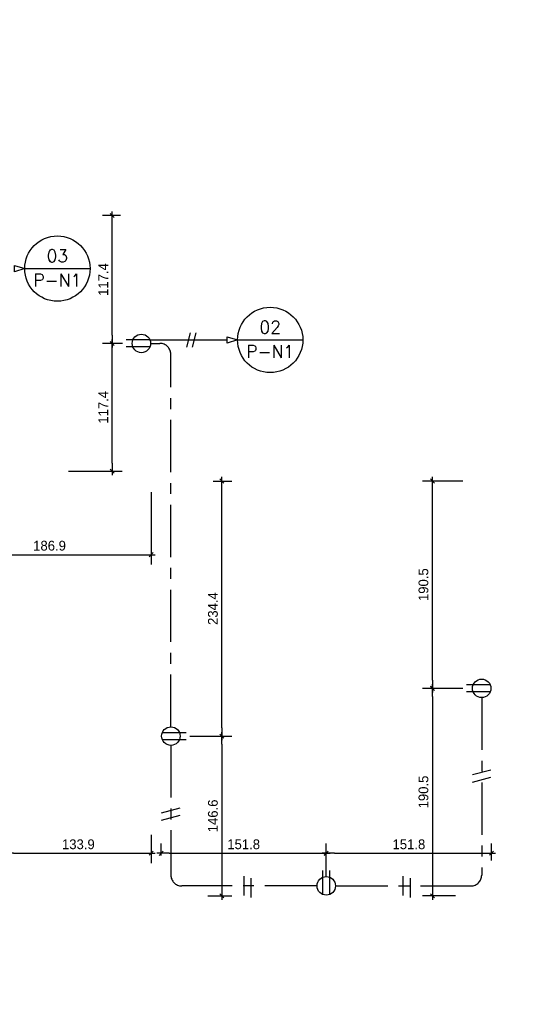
# Model space of a CAD drawing. Header units: millimetres. Extents: x 19439 to 19711, y 4351 to 4752.
# Tile 7 of 256: x 19469.6 to 19474.14, y 4514.88 to 4523.93. Entities that reach past the tile are written whole.
import ezdxf
from ezdxf.enums import TextEntityAlignment as Align

# ---------------------------------------------------------------- set-up
doc = ezdxf.new("R2010")
doc.units = ezdxf.units.MM
doc.linetypes.add('ACAD_ISO04W100', pattern=[30, 24, -3, 0, -3])
for name, color, linetype in [('0 @ 0.5', 7, 'Continuous'), ('cotas', 1, 'Continuous'), ('cotas @ 500', 1, 'Continuous'), ('E-NOTE', 2, 'Continuous'), ('E-POWER', 4, 'Continuous'), ('E-POWER-CIRC', 3, 'ACAD_ISO04W100')]:
    doc.layers.add(name, color=color, linetype=linetype)
doc.styles.add('century gothic', font='GOTHIC.TTF')
doc.styles.add('COTAS SMC', font='GOTHIC.TTF')
doc.styles.add('ROMAN-S', font='romans.shx', dxfattribs={"oblique": 15})
doc.dimstyles.new('ANOTATIVE 100 SMCONSTRUCCIONES', dxfattribs={"dimscale": 0, "dimtxt": 0.18, "dimasz": 0.15, "dimexe": 0.18, "dimexo": 0.09, "dimgap": 0.1, "dimtad": 1, "dimzin": 0, "dimdsep": 46, "dimtxsty": 'century gothic', "dimblk1": 'FLECHA1', "dimblk2": 'FLECHA1', "dimsah": 1, "dimcen": 0.18, "dimdle": 0.075, "dimclrd": 1, "dimclre": 1, "dimclrt": 2, "dimaunit": 1, "dimadec": 0, "dimazin": 0, "dimtfac": 0.75, "dimtix": 1, "dimtmove": 2, "dimatfit": 3, "dimfxl": 0.09, "dimtvp": 1.5, "dimtfill": 1, "dimtolj": 1, "dimtzin": 0, "dimarcsym": 0})
doc.dimstyles.new('ANOTATIVE CM SMCONSTRUCCIONES', dxfattribs={"dimscale": 0, "dimtxt": 0.18, "dimasz": 0.15, "dimexe": 0.18, "dimexo": 0.18, "dimgap": 0.07, "dimtad": 1, "dimdec": 1, "dimlfac": 100, "dimdsep": 46, "dimtxsty": 'century gothic', "dimblk1": 'FLECHA1', "dimblk2": 'FLECHA1', "dimsah": 1, "dimcen": 0.18, "dimdle": 0.075, "dimclrd": 1, "dimclre": 1, "dimclrt": 2, "dimaunit": 1, "dimadec": 0, "dimazin": 2, "dimtfac": 0.75, "dimtdec": 1, "dimtix": 1, "dimtmove": 2, "dimatfit": 3, "dimfxl": 0.09, "dimtvp": 1.5, "dimtfill": 1, "dimtolj": 1, "dimtzin": 0, "dimarcsym": 0})
doc.dimstyles.new('PIES SMCONSTRUCCIONES', dxfattribs={"dimscale": 0, "dimtxt": 0.18, "dimasz": 0.2, "dimexe": 0.18, "dimexo": 0, "dimgap": 0.1, "dimtad": 1, "dimdec": 0, "dimlfac": 39.370079, "dimzin": 0, "dimdsep": 46, "dimlunit": 4, "dimtxsty": 'COTAS SMC', "dimblk1": 'FLECHA1', "dimblk2": 'FLECHA1', "dimsah": 1, "dimcen": 0.2, "dimdle": 0.075, "dimclrd": 1, "dimclre": 1, "dimclrt": 2, "dimaunit": 1, "dimadec": 0, "dimazin": 0, "dimtfac": 0.75, "dimtdec": 0, "dimtix": 1, "dimtmove": 2, "dimatfit": 3, "dimfxl": 0.09, "dimtvp": 1.5, "dimtfill": 1, "dimtolj": 1, "dimtzin": 0, "dimarcsym": 0})

# ---------------------------------------------------------------- blocks, each defined once
blk = doc.blocks.new('FLECHA1')
at = {"color": 4}
blk.add_line((-0.246176, -0.248081), (0.248081, 0.25), dxfattribs=at)
at = {"color": 1}
blk.add_line((-1, 0), (0.496162, 0), dxfattribs=at)
blk = doc.blocks.new('*D467')
at = {"layer": 'cotas', "color": 1, "lineweight": -2, "transparency": 16777216}
for p, q in [((19614.326, 4625.8448), (19614.326, 4700.8448)), ((19570.9836, 4550.8448), (19524.326, 4550.8448)), ((19614.326, 4548.4298), (19614.326, 4550.8448)), ((19570.5339, 4548.4298), (19524.326, 4548.4298)), ((19614.326, 4473.4298), (19614.326, 4398.4298))]:
    blk.add_line(p, q, dxfattribs=at)
at = {"layer": 'Defpoints', "color": 0, "transparency": 16777216}
for p in [(19614.326, 4550.8448), (19615.9836, 4550.8448), (19615.5339, 4548.4298)]:
    blk.add_point(p, dxfattribs=at)
at = {"layer": 'cotas', "color": 1, "lineweight": -2, "transparency": 16777216, "xscale": 75, "yscale": 75, "zscale": 75}
for p, rotation in [((19614.326, 4550.8448), 270), ((19614.326, 4548.4298), 90)]:
    blk.add_blockref('FLECHA1', p, dxfattribs=dict(at, rotation=rotation))
at = {"layer": 'cotas', "color": 2, "transparency": 16777216, "insert": (19517.3376, 4549.6373), "char_height": 90, "attachment_point": 5, "rotation": 90, "style": 'century gothic', "bg_fill": 3, "box_fill_scale": 1.1, "bg_fill_color": 256, "bg_fill_true_color": 13158600, "bg_fill_transparency": 0}
blk.add_mtext('\\A1;2.42', dxfattribs=at)
blk = doc.blocks.new('*D522')
at = {"layer": 'cotas', "color": 1, "lineweight": -2, "transparency": 16777216}
for p, q in [((19620.0128, 4651.7533), (19620.0128, 4751.7533)), ((19620.4168, 4551.7533), (19530.0128, 4551.7533)), ((19620.0128, 4550.5333), (19620.0128, 4551.7533)), ((19620.4168, 4550.5333), (19530.0128, 4550.5333)), ((19620.0128, 4450.5333), (19620.0128, 4350.5333))]:
    blk.add_line(p, q, dxfattribs=at)
at = {"layer": 'Defpoints', "color": 0, "transparency": 16777216}
for p in [(19620.0128, 4551.7533), (19620.4168, 4551.7533), (19620.4168, 4550.5333)]:
    blk.add_point(p, dxfattribs=at)
at = {"layer": 'cotas', "color": 1, "lineweight": -2, "transparency": 16777216, "xscale": 100, "yscale": 100, "zscale": 100}
for p, rotation in [((19620.0128, 4551.7533), 270), ((19620.0128, 4550.5333), 90)]:
    blk.add_blockref('FLECHA1', p, dxfattribs=dict(at, rotation=rotation))
at = {"layer": 'cotas', "color": 2, "transparency": 16777216, "insert": (19523.8809, 4551.1433), "char_height": 90, "attachment_point": 5, "rotation": 90, "style": 'COTAS SMC', "bg_fill": 3, "box_fill_scale": 1.1, "bg_fill_color": 256, "bg_fill_true_color": 13158600, "bg_fill_transparency": 0}
blk.add_mtext("\\A1;4'", dxfattribs=at)
blk = doc.blocks.new('TOMACORRIENTE')
at = {"layer": 'E-POWER', "ltscale": 0.5}
for p, q in [((11.83, 15.92), (11.83, 16.243)), ((11.924, 15.92), (11.924, 16.243))]:
    blk.add_line(p, q, dxfattribs=at)
blk.add_circle((11.877, 16.036), 0.125, dxfattribs=at)
blk = doc.blocks.new('*D444')
at = {"color": 1, "lineweight": -2, "transparency": 16777216}
for p, q in [((19470.8074, 4519.5893), (19470.8074, 4518.9255)), ((19468.9387, 4519.4275), (19468.9387, 4518.9255)), ((19469.0137, 4519.0155), (19470.7324, 4519.0155))]:
    blk.add_line(p, q, dxfattribs=at)
at = {"layer": 'Defpoints', "color": 0, "transparency": 16777216}
for p in [(19470.8074, 4519.6793), (19468.9387, 4519.5175), (19470.8074, 4519.0155)]:
    blk.add_point(p, dxfattribs=at)
at = {"color": 1, "lineweight": -2, "transparency": 16777216, "xscale": 0.075, "yscale": 0.075, "zscale": 0.075, "rotation": 180}
blk.add_blockref('FLECHA1', (19468.9387, 4519.0155), dxfattribs=at)
at = {"color": 1, "lineweight": -2, "transparency": 16777216, "xscale": 0.075, "yscale": 0.075, "zscale": 0.075}
blk.add_blockref('FLECHA1', (19470.8074, 4519.0155), dxfattribs=at)
at = {"color": 2, "transparency": 16777216, "insert": (19469.8731, 4519.0978), "char_height": 0.09, "attachment_point": 5, "style": 'century gothic', "bg_fill": 3, "box_fill_scale": 1.1, "bg_fill_color": 256, "bg_fill_true_color": 13158600, "bg_fill_transparency": 0}
blk.add_mtext('\\A1;186.9', dxfattribs=at)
blk = doc.blocks.new('*D446')
at = {"color": 1, "lineweight": -2, "transparency": 16777216}
for p, q in [((19469.4679, 4516.6025), (19469.4679, 4516.182)), ((19470.8074, 4516.4429), (19470.8074, 4516.182)), ((19469.5429, 4516.272), (19470.7324, 4516.272))]:
    blk.add_line(p, q, dxfattribs=at)
at = {"layer": 'Defpoints', "color": 0, "transparency": 16777216}
for p in [(19469.4679, 4516.6925), (19470.8074, 4516.5329), (19470.8074, 4516.272)]:
    blk.add_point(p, dxfattribs=at)
at = {"color": 1, "lineweight": -2, "transparency": 16777216, "xscale": 0.075, "yscale": 0.075, "zscale": 0.075, "rotation": 180}
blk.add_blockref('FLECHA1', (19469.4679, 4516.272), dxfattribs=at)
at = {"color": 1, "lineweight": -2, "transparency": 16777216, "xscale": 0.075, "yscale": 0.075, "zscale": 0.075}
blk.add_blockref('FLECHA1', (19470.8074, 4516.272), dxfattribs=at)
at = {"color": 2, "transparency": 16777216, "insert": (19470.1377, 4516.3543), "char_height": 0.09, "attachment_point": 5, "style": 'century gothic', "bg_fill": 3, "box_fill_scale": 1.1, "bg_fill_color": 256, "bg_fill_true_color": 13158600, "bg_fill_transparency": 0}
blk.add_mtext('\\A1;133.9', dxfattribs=at)
blk = doc.blocks.new('*D447')
at = {"color": 1, "lineweight": -2, "transparency": 16777216}
for p, q in [((19470.8974, 4516.2531), (19470.8974, 4516.362)), ((19472.4155, 4516.0625), (19472.4155, 4516.362)), ((19470.9724, 4516.272), (19472.3405, 4516.272))]:
    blk.add_line(p, q, dxfattribs=at)
at = {"layer": 'Defpoints', "color": 0, "transparency": 16777216}
for p in [(19472.4155, 4516.272), (19470.8974, 4516.1631), (19472.4155, 4515.9725)]:
    blk.add_point(p, dxfattribs=at)
at = {"color": 1, "lineweight": -2, "transparency": 16777216, "xscale": 0.075, "yscale": 0.075, "zscale": 0.075, "rotation": 180}
blk.add_blockref('FLECHA1', (19470.8974, 4516.272), dxfattribs=at)
at = {"color": 1, "lineweight": -2, "transparency": 16777216, "xscale": 0.075, "yscale": 0.075, "zscale": 0.075}
blk.add_blockref('FLECHA1', (19472.4155, 4516.272), dxfattribs=at)
at = {"color": 2, "transparency": 16777216, "insert": (19471.6565, 4516.3543), "char_height": 0.09, "attachment_point": 5, "style": 'century gothic', "bg_fill": 3, "box_fill_scale": 1.1, "bg_fill_color": 256, "bg_fill_true_color": 13158600, "bg_fill_transparency": 0}
blk.add_mtext('\\A1;151.8', dxfattribs=at)
blk = doc.blocks.new('*D448')
at = {"color": 1, "lineweight": -2, "transparency": 16777216}
for p, q in [((19472.4155, 4516.0625), (19472.4155, 4516.362)), ((19473.9336, 4516.2055), (19473.9336, 4516.362)), ((19472.4905, 4516.272), (19473.8586, 4516.272))]:
    blk.add_line(p, q, dxfattribs=at)
at = {"layer": 'Defpoints', "color": 0, "transparency": 16777216}
for p in [(19473.9336, 4516.272), (19473.9336, 4516.1155), (19472.4155, 4515.9725)]:
    blk.add_point(p, dxfattribs=at)
at = {"color": 1, "lineweight": -2, "transparency": 16777216, "xscale": 0.075, "yscale": 0.075, "zscale": 0.075, "rotation": 180}
blk.add_blockref('FLECHA1', (19472.4155, 4516.272), dxfattribs=at)
at = {"color": 1, "lineweight": -2, "transparency": 16777216, "xscale": 0.075, "yscale": 0.075, "zscale": 0.075}
blk.add_blockref('FLECHA1', (19473.9336, 4516.272), dxfattribs=at)
at = {"color": 2, "transparency": 16777216, "insert": (19473.1746, 4516.3543), "char_height": 0.09, "attachment_point": 5, "style": 'century gothic', "bg_fill": 3, "box_fill_scale": 1.1, "bg_fill_color": 256, "bg_fill_true_color": 13158600, "bg_fill_transparency": 0}
blk.add_mtext('\\A1;151.8', dxfattribs=at)
blk = doc.blocks.new('*D449')
at = {"color": 1, "lineweight": -2, "transparency": 16777216}
for p, q in [((19471.1624, 4517.3485), (19471.5466, 4517.3485)), ((19471.4566, 4517.2735), (19471.4566, 4515.9575)), ((19471.326, 4515.8825), (19471.5466, 4515.8825))]:
    blk.add_line(p, q, dxfattribs=at)
at = {"layer": 'Defpoints', "color": 0, "transparency": 16777216}
for p in [(19471.0724, 4517.3485), (19471.236, 4515.8825), (19471.4566, 4515.8825)]:
    blk.add_point(p, dxfattribs=at)
at = {"color": 1, "lineweight": -2, "transparency": 16777216, "xscale": 0.075, "yscale": 0.075, "zscale": 0.075}
for p, rotation in [((19471.4566, 4517.3485), 90), ((19471.4566, 4515.8825), 270)]:
    blk.add_blockref('FLECHA1', p, dxfattribs=dict(at, rotation=rotation))
at = {"color": 2, "transparency": 16777216, "insert": (19471.3743, 4516.6155), "char_height": 0.09, "attachment_point": 5, "rotation": 90, "style": 'century gothic', "bg_fill": 3, "box_fill_scale": 1.1, "bg_fill_color": 256, "bg_fill_true_color": 13158600, "bg_fill_transparency": 0}
blk.add_mtext('\\A1;146.6', dxfattribs=at)
blk = doc.blocks.new('*D450')
at = {"color": 1, "lineweight": -2, "transparency": 16777216}
for p, q in [((19471.3764, 4519.6925), (19471.5466, 4519.6925)), ((19471.4566, 4517.4235), (19471.4566, 4519.6175)), ((19471.1624, 4517.3485), (19471.5466, 4517.3485))]:
    blk.add_line(p, q, dxfattribs=at)
at = {"layer": 'Defpoints', "color": 0, "transparency": 16777216}
for p in [(19471.2864, 4519.6925), (19471.4566, 4519.6925), (19471.0724, 4517.3485)]:
    blk.add_point(p, dxfattribs=at)
at = {"color": 1, "lineweight": -2, "transparency": 16777216, "xscale": 0.075, "yscale": 0.075, "zscale": 0.075}
for p, rotation in [((19471.4566, 4519.6925), 90), ((19471.4566, 4517.3485), 270)]:
    blk.add_blockref('FLECHA1', p, dxfattribs=dict(at, rotation=rotation))
at = {"color": 2, "transparency": 16777216, "insert": (19471.3743, 4518.5205), "char_height": 0.09, "attachment_point": 5, "rotation": 90, "style": 'century gothic', "bg_fill": 3, "box_fill_scale": 1.1, "bg_fill_color": 256, "bg_fill_true_color": 13158600, "bg_fill_transparency": 0}
blk.add_mtext('\\A1;234.4', dxfattribs=at)
blk = doc.blocks.new('*D451')
at = {"color": 1, "lineweight": -2, "transparency": 16777216}
for p, q in [((19473.6686, 4519.6925), (19473.3009, 4519.6925)), ((19473.3909, 4517.8625), (19473.3909, 4519.6175)), ((19473.6686, 4517.7875), (19473.3009, 4517.7875))]:
    blk.add_line(p, q, dxfattribs=at)
at = {"layer": 'Defpoints', "color": 0, "transparency": 16777216}
for p in [(19473.3909, 4519.6925), (19473.7586, 4519.6925), (19473.7586, 4517.7875)]:
    blk.add_point(p, dxfattribs=at)
at = {"color": 1, "lineweight": -2, "transparency": 16777216, "xscale": 0.075, "yscale": 0.075, "zscale": 0.075}
for p, rotation in [((19473.3909, 4519.6925), 90), ((19473.3909, 4517.7875), 270)]:
    blk.add_blockref('FLECHA1', p, dxfattribs=dict(at, rotation=rotation))
at = {"color": 2, "transparency": 16777216, "insert": (19473.3087, 4518.74), "char_height": 0.09, "attachment_point": 5, "rotation": 90, "style": 'century gothic', "bg_fill": 3, "box_fill_scale": 1.1, "bg_fill_color": 256, "bg_fill_true_color": 13158600, "bg_fill_transparency": 0}
blk.add_mtext('\\A1;190.5', dxfattribs=at)
blk = doc.blocks.new('*D452')
at = {"color": 1, "lineweight": -2, "transparency": 16777216}
for p, q in [((19473.6686, 4517.7875), (19473.3009, 4517.7875)), ((19473.3909, 4517.7125), (19473.3909, 4515.9575)), ((19473.6032, 4515.8825), (19473.3009, 4515.8825))]:
    blk.add_line(p, q, dxfattribs=at)
at = {"layer": 'Defpoints', "color": 0, "transparency": 16777216}
for p in [(19473.7586, 4517.7875), (19473.3909, 4515.8825), (19473.6932, 4515.8825)]:
    blk.add_point(p, dxfattribs=at)
at = {"color": 1, "lineweight": -2, "transparency": 16777216, "xscale": 0.075, "yscale": 0.075, "zscale": 0.075}
for p, rotation in [((19473.3909, 4517.7875), 90), ((19473.3909, 4515.8825), 270)]:
    blk.add_blockref('FLECHA1', p, dxfattribs=dict(at, rotation=rotation))
at = {"color": 2, "transparency": 16777216, "insert": (19473.3087, 4516.835), "char_height": 0.09, "attachment_point": 5, "rotation": 90, "style": 'century gothic', "bg_fill": 3, "box_fill_scale": 1.1, "bg_fill_color": 256, "bg_fill_true_color": 13158600, "bg_fill_transparency": 0}
blk.add_mtext('\\A1;190.5', dxfattribs=at)
blk = doc.blocks.new('*D454')
at = {"color": 1, "lineweight": -2, "transparency": 16777216}
for p, q in [((19470.5254, 4522.1309), (19470.3594, 4522.1309)), ((19470.4494, 4521.0317), (19470.4494, 4522.0559)), ((19470.5424, 4520.9567), (19470.3594, 4520.9567))]:
    blk.add_line(p, q, dxfattribs=at)
at = {"layer": 'Defpoints', "color": 0, "transparency": 16777216}
for p in [(19470.4494, 4522.1309), (19470.6154, 4522.1309), (19470.6324, 4520.9567)]:
    blk.add_point(p, dxfattribs=at)
at = {"color": 1, "lineweight": -2, "transparency": 16777216, "xscale": 0.075, "yscale": 0.075, "zscale": 0.075}
for p, rotation in [((19470.4494, 4522.1309), 90), ((19470.4494, 4520.9567), 270)]:
    blk.add_blockref('FLECHA1', p, dxfattribs=dict(at, rotation=rotation))
at = {"color": 2, "transparency": 16777216, "insert": (19470.3671, 4521.5438), "char_height": 0.09, "attachment_point": 5, "rotation": 90, "style": 'century gothic', "bg_fill": 3, "box_fill_scale": 1.1, "bg_fill_color": 256, "bg_fill_true_color": 13158600, "bg_fill_transparency": 0}
blk.add_mtext('\\A1;117.4', dxfattribs=at)
blk = doc.blocks.new('*D455')
at = {"color": 1, "lineweight": -2, "transparency": 16777216}
for p, q in [((19470.5424, 4520.9567), (19470.3594, 4520.9567)), ((19470.4494, 4519.8575), (19470.4494, 4520.8817)), ((19470.0474, 4519.7825), (19470.5394, 4519.7825))]:
    blk.add_line(p, q, dxfattribs=at)
at = {"layer": 'Defpoints', "color": 0, "transparency": 16777216}
for p in [(19470.4494, 4520.9567), (19470.6324, 4520.9567), (19469.9574, 4519.7825)]:
    blk.add_point(p, dxfattribs=at)
at = {"color": 1, "lineweight": -2, "transparency": 16777216, "xscale": 0.075, "yscale": 0.075, "zscale": 0.075}
for p, rotation in [((19470.4494, 4520.9567), 90), ((19470.4494, 4519.7825), 270)]:
    blk.add_blockref('FLECHA1', p, dxfattribs=dict(at, rotation=rotation))
at = {"color": 2, "transparency": 16777216, "insert": (19470.3671, 4520.3696), "char_height": 0.09, "attachment_point": 5, "rotation": 90, "style": 'century gothic', "bg_fill": 3, "box_fill_scale": 1.1, "bg_fill_color": 256, "bg_fill_true_color": 13158600, "bg_fill_transparency": 0}
blk.add_mtext('\\A1;117.4', dxfattribs=at)
blk = doc.blocks.new('*U750')
at = {"layer": 'cotas @ 500'}
dim = blk.add_linear_dim(base=(19614.3260382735, 4550.8448237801), p1=(19615.5338597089, 4548.4298237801), p2=(19615.9836080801, 4550.8448237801), angle=90, dimstyle='ANOTATIVE 100 SMCONSTRUCCIONES', override={"dimscale": 500, "dimtix": 1, "dimtofl": 1, "dimtmove": 1, "dimatfit": 1}, dxfattribs=at)
dim.commit()
dim.dimension.update_dxf_attribs({"geometry": '*D467', "text_midpoint": (19517.3375950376, 4549.6373237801)})
blk = doc.blocks.new('*U752')
at = {"layer": 'cotas @ 500'}
dim = blk.add_linear_dim(base=(19620.0128, 4551.7533), p1=(19620.4168, 4550.5333), p2=(19620.4168, 4551.7533), angle=90, dimstyle='PIES SMCONSTRUCCIONES', override={"dimscale": 500, "dimtix": 1, "dimtofl": 1, "dimtmove": 2, "dimatfit": 3}, dxfattribs=at)
dim.commit()
dim.dimension.update_dxf_attribs({"geometry": '*D522', "text_midpoint": (19523.8809, 4551.1433)})

msp = doc.modelspace()

# ---------------------------------------------------------------- block references
at = {"layer": 'cotas'}
msp.add_blockref('*U750', (0, 0), dxfattribs=at)

# ---------------------------------------------------------------- next in the draw order: block references
msp.add_blockref('*U752', (0, 0), dxfattribs=at)

# ---------------------------------------------------------------- next in the draw order: linework, layer by layer
at = {"layer": 'E-NOTE'}
for p, q in [((19469.6448, 4521.6443), (19470.2448, 4521.6443)), ((19471.6002, 4520.9888), (19472.2002, 4520.9888))]:
    msp.add_line(p, q, dxfattribs=at)
at = {"layer": 'E-NOTE', "ltscale": 0.5}
for p, q in [((19471.1334, 4520.9235), (19471.1684, 4521.0542)), ((19471.1859, 4520.9235), (19471.221, 4521.0542)), ((19470.7961, 4520.9888), (19471.5056, 4520.9888))]:
    msp.add_line(p, q, dxfattribs=at)
for points in [[(19469.6448, 4521.6443), (19469.5502, 4521.6154), (19469.5502, 4521.6732)], [(19471.6002, 4520.9888), (19471.5056, 4520.9599), (19471.5056, 4521.0177)]]:
    msp.add_lwpolyline(points, close=True, dxfattribs=at)
at = {"layer": 'E-NOTE'}
for centre in [(19469.9448, 4521.6443), (19471.9002, 4520.9888)]:
    msp.add_circle(centre, 0.3, dxfattribs=at)
at = {"layer": 'E-POWER-CIRC', "ltscale": 0.02}
for p, q in [((19470.8024, 4520.9567), (19470.8874, 4520.9567)), ((19470.9874, 4517.4335), (19470.9874, 4520.8567)), ((19473.8436, 4517.7025), (19473.8436, 4516.0725)), ((19470.9874, 4517.2635), (19470.9874, 4516.0725)), ((19472.3305, 4515.9725), (19471.0874, 4515.9725)), ((19472.5005, 4515.9725), (19473.7436, 4515.9725))]:
    msp.add_line(p, q, dxfattribs=at)
at = {"layer": 'E-POWER-CIRC'}
for p, q in [((19473.7584, 4516.9949), (19473.9284, 4517.0404)), ((19473.7584, 4516.9265), (19473.9284, 4516.9721)), ((19470.9022, 4516.6452), (19471.0722, 4516.6908)), ((19470.9022, 4516.5769), (19471.0722, 4516.6224)), ((19471.6605, 4515.8846), (19471.6605, 4516.0605)), ((19473.1221, 4515.8846), (19473.122, 4516.0605)), ((19471.7265, 4515.8669), (19471.7265, 4516.0429)), ((19473.1881, 4515.8669), (19473.188, 4516.0429))]:
    msp.add_line(p, q, dxfattribs=at)
at = {"layer": 'E-POWER-CIRC', "ltscale": 0.02}
for centre, start, end in [((19470.8874, 4520.8567), 0, 90), ((19471.0874, 4516.0725), 180, 270), ((19473.7436, 4516.0725), 270, 0)]:
    msp.add_arc(centre, 0.1, start, end, dxfattribs=at)

# ---------------------------------------------------------------- next in the draw order: block references
at = {"layer": 'E-POWER', "ltscale": 0.5, "xscale": 0.68, "yscale": 0.68, "zscale": 0.68}
for p, rotation in [((19481.6216, 4512.8802), 90.00000000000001), ((19484.7478, 4509.711), 90.00000000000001), ((19460.0833, 4525.4251), 270)]:
    msp.add_blockref('TOMACORRIENTE', p, dxfattribs=dict(at, rotation=rotation))
msp.add_blockref('TOMACORRIENTE', (19464.339, 4505.0684), dxfattribs=at)

# ---------------------------------------------------------------- next in the draw order: texts
at = {"layer": 'E-NOTE', "style": 'ROMAN-S'}
for s, p in [('03', (19469.9448, 4521.7032)), ('P-N1', (19469.9448, 4521.4797)), ('02', (19471.9002, 4521.0477)), ('P-N1', (19471.9002, 4520.8243))]:
    msp.add_text(s, height=0.11539, dxfattribs=at).set_placement(p, align=Align.CENTER)

# ---------------------------------------------------------------- next in the draw order: dimensions: what is measured, and where the dimension line sits
at = {"layer": '0 @ 0.5'}
for base, p1, p2, picture, middle in [((19470.8074, 4519.0155), (19468.9387, 4519.5175), (19470.8074, 4519.6793), '*D444', (19469.8731, 4519.0978)), ((19470.8074250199, 4516.2720071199), (19469.4679250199, 4516.6925307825), (19470.8074250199, 4516.5328776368), '*D446', (19470.1376750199, 4516.354270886))]:
    dim = msp.add_linear_dim(base=base, p1=p1, p2=p2, dimstyle='ANOTATIVE CM SMCONSTRUCCIONES', override={"dimscale": 0.5, "dimtix": 1, "dimtofl": 1, "dimtmove": 2, "dimatfit": 3}, dxfattribs=at)
    dim.commit()
    dim.dimension.update_dxf_attribs({"geometry": picture, "text_midpoint": middle})

# ---------------------------------------------------------------- next in the draw order: dimensions: what is measured, and where the dimension line sits
for base, p1, p2, picture, middle in [((19470.4494, 4522.1309), (19470.6324, 4520.9567), (19470.6154, 4522.1309), '*D454', (19470.3671, 4521.5438)), ((19473.3909, 4519.6925), (19473.7586, 4517.7875), (19473.7586, 4519.6925), '*D451', (19473.3087, 4518.74))]:
    dim = msp.add_linear_dim(base=base, p1=p1, p2=p2, angle=90, dimstyle='ANOTATIVE CM SMCONSTRUCCIONES', override={"dimscale": 0.5, "dimtix": 1, "dimtofl": 1, "dimtmove": 2, "dimatfit": 3}, dxfattribs=at)
    dim.commit()
    dim.dimension.update_dxf_attribs({"geometry": picture, "text_midpoint": middle})
dim = msp.add_linear_dim(base=(19472.4155, 4516.272), p1=(19470.8974, 4516.1631), p2=(19472.4155, 4515.9725), dimstyle='ANOTATIVE CM SMCONSTRUCCIONES', override={"dimscale": 0.5, "dimtix": 1, "dimtofl": 1, "dimtmove": 2, "dimatfit": 3}, dxfattribs=at)
dim.commit()
dim.dimension.update_dxf_attribs({"geometry": '*D447', "text_midpoint": (19471.6565, 4516.3543)})

# ---------------------------------------------------------------- next in the draw order: dimensions: what is measured, and where the dimension line sits
for base, p1, p2, picture, middle in [((19470.4494, 4520.9567), (19469.9574, 4519.7825), (19470.6324, 4520.9567), '*D455', (19470.3671, 4520.3696)), ((19471.4566, 4515.8825), (19471.0724, 4517.3485), (19471.236, 4515.8825), '*D449', (19471.3743, 4516.6155))]:
    dim = msp.add_linear_dim(base=base, p1=p1, p2=p2, angle=90, dimstyle='ANOTATIVE CM SMCONSTRUCCIONES', override={"dimscale": 0.5, "dimtix": 1, "dimtofl": 1, "dimtmove": 2, "dimatfit": 3}, dxfattribs=at)
    dim.commit()
    dim.dimension.update_dxf_attribs({"geometry": picture, "text_midpoint": middle})
dim = msp.add_linear_dim(base=(19473.9336, 4516.272), p1=(19472.4155, 4515.9725), p2=(19473.9336, 4516.1155), dimstyle='ANOTATIVE CM SMCONSTRUCCIONES', override={"dimscale": 0.5, "dimtix": 1, "dimtofl": 1, "dimtmove": 2, "dimatfit": 3}, dxfattribs=at)
dim.commit()
dim.dimension.update_dxf_attribs({"geometry": '*D448', "text_midpoint": (19473.1746, 4516.3543)})

# ---------------------------------------------------------------- next in the draw order: dimensions: what is measured, and where the dimension line sits
for base, p1, p2, picture, middle in [((19471.4566, 4519.6925), (19471.0724, 4517.3485), (19471.2864, 4519.6925), '*D450', (19471.3743, 4518.5205)), ((19473.3909, 4515.8825), (19473.7586, 4517.7875), (19473.6932, 4515.8825), '*D452', (19473.3087, 4516.835))]:
    dim = msp.add_linear_dim(base=base, p1=p1, p2=p2, angle=90, dimstyle='ANOTATIVE CM SMCONSTRUCCIONES', override={"dimscale": 0.5, "dimtix": 1, "dimtofl": 1, "dimtmove": 2, "dimatfit": 3}, dxfattribs=at)
    dim.commit()
    dim.dimension.update_dxf_attribs({"geometry": picture, "text_midpoint": middle})

doc.saveas('drawing.dxf')
